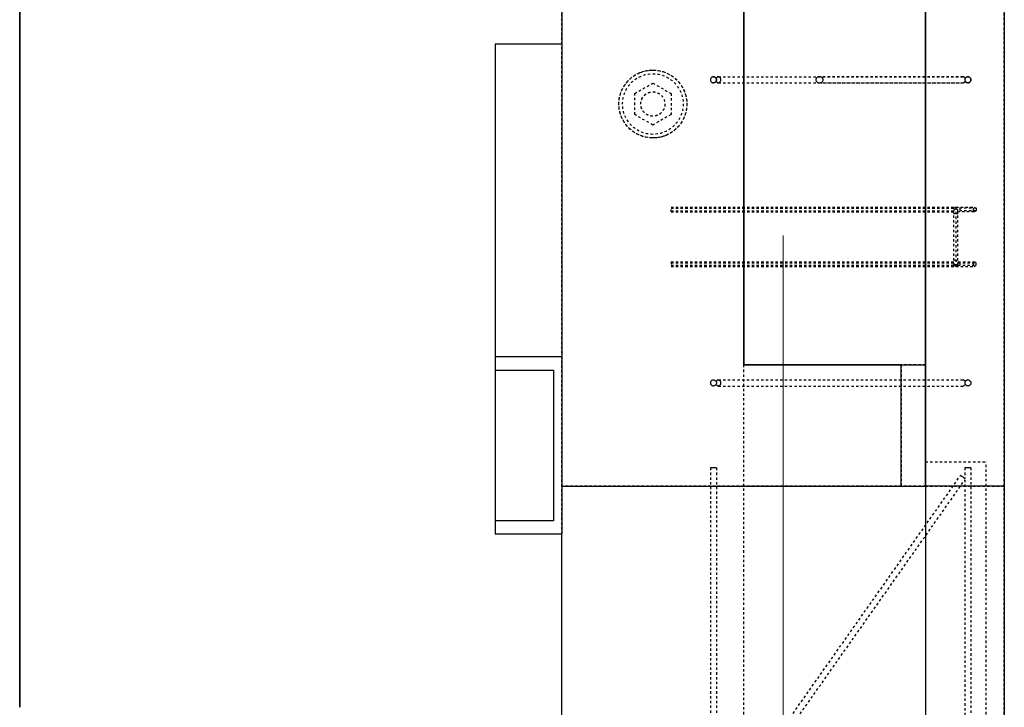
# Model space of a CAD drawing. Header units: millimetres. Extents: x 6071355 to 6728188, y -31956 to 56387.
# Tile 42 of 59: x 6095146 to 6095959, y 45835 to 46402. Entities that reach past the tile are written whole.
import ezdxf

# ---------------------------------------------------------------- set-up
doc = ezdxf.new("R2010")
doc.units = ezdxf.units.MM
doc.header["$MEASUREMENT"] = 0
doc.linetypes.add('DXK_LINE_DOT2', pattern=[3.9198, 1.9599, -1.9599])
doc.linetypes.add('Grid Line', pattern=[2222.5, 1270, -317.5, 317.5, -317.5])
doc.layers.add('ELEMENTY', color=7, linetype='Continuous')
doc.layers.add('M_ŁAWY', color=3, linetype='Continuous', lineweight=35)
doc.layers.add('Standard 1350-A_01-RZUT PARTERU LUSTRO2_28_Nowe_MODO_A1_osie-1_Nr_pióra__7_Nr_pióra__7_Nr_pióra__7', color=7, linetype='Continuous', lineweight=18)

# ---------------------------------------------------------------- blocks, each defined once
blk = doc.blocks.new('Part-86624973-72592 - 1482')
at = {"layer": 'ELEMENTY', "color": 1, "linetype": 'DXK_LINE_DOT2'}
for p, q in [((10474.87, 27027.52), (9345.15, 27027.52)), ((10435.15, 26877.52), (10435.15, 27027.52)), ((9445.15, 26877.52), (10335.15, 26877.52))]:
    blk.add_line(p, q, dxfattribs=at)
at = {"layer": 'ELEMENTY', "color": 2, "linetype": 'Continuous'}
blk.add_line((11415.15, 27027.52), (10474.87, 27027.52), dxfattribs=at)
at = {"layer": 'ELEMENTY', "color": 1, "linetype": 'DXK_LINE_DOT2'}
for start, end in [(337.5, 157.5), (157.5, 337.5)]:
    blk.add_arc((10120.15, 26952.52), 28, start, end, dxfattribs=at)
blk = doc.blocks.new('Part-86624973-72593 - 1482')
at = {"layer": 'ELEMENTY', "color": 1, "linetype": 'DXK_LINE_DOT2'}
for p, q in [((9345.15, 26727.52), (11415.15, 26727.52)), ((11415.15, 26662.52), (9345.15, 26662.52))]:
    blk.add_line(p, q, dxfattribs=at)
blk = doc.blocks.new('Part-86624973-72596 - 1482')
at = {"layer": 'ELEMENTY', "color": 1, "linetype": 'DXK_LINE_DOT2'}
blk.add_line((10435.15, 26727.52), (10435.15, 26877.52), dxfattribs=at)
at = {"layer": 'ELEMENTY', "color": 2, "linetype": 'Continuous'}
for p, q in [((11415.15, 26662.52), (11415.15, 26877.52)), ((10435.15, 26662.52), (11415.15, 26662.52))]:
    blk.add_line(p, q, dxfattribs=at)
blk = doc.blocks.new('Part-86624973-72597 - 1482')
at = {"layer": 'ELEMENTY', "color": 2, "linetype": 'Continuous'}
for p, q in [((9345.15, 27027.52), (10435.15, 27027.52)), ((10435.15, 27027.52), (10435.15, 26877.52)), ((9445.15, 26877.52), (10335.15, 26877.52))]:
    blk.add_line(p, q, dxfattribs=at)
blk = doc.blocks.new('Part-86624973-72599 - 1482')
at = {"layer": 'ELEMENTY', "color": 2, "linetype": 'Continuous'}
for p, q in [((10335.15, 26747.52), (10335.15, 26877.52)), ((10435.15, 26877.52), (10435.15, 26747.52)), ((10435.15, 26747.52), (10335.15, 26747.52))]:
    blk.add_line(p, q, dxfattribs=at)
blk = doc.blocks.new('Part-86624973-72601 - 1482')
at = {"layer": 'ELEMENTY', "color": 2, "linetype": 'Continuous'}
for p, q in [((9345.15, 26727.51), (10435.15, 26727.51)), ((10435.15, 26662.52), (10435.15, 26727.51)), ((9345.15, 26662.52), (10435.15, 26662.52))]:
    blk.add_line(p, q, dxfattribs=at)
blk = doc.blocks.new('Part-86624973-72628 - 1482')
at = {"layer": 'ELEMENTY', "color": 1, "linetype": 'DXK_LINE_DOT2'}
for p, q in [((10335.15, 26877.52), (9445.15, 26877.52)), ((10335.15, 26727.52), (10335.15, 26877.52)), ((11415.15, 26877.52), (10335.15, 26877.52)), ((9445.15, 26727.52), (10335.15, 26727.52)), ((10335.15, 26727.52), (11415.15, 26727.52))]:
    blk.add_line(p, q, dxfattribs=at)
blk = doc.blocks.new('Part-86624973-72630 - 1482')
at = {"layer": 'ELEMENTY', "color": 2, "linetype": 'Continuous'}
for p, q in [((10335.15, 26877.52), (9445.15, 26877.52)), ((10335.15, 26877.52), (10335.15, 26727.52)), ((10335.15, 26727.52), (9445.15, 26727.52))]:
    blk.add_line(p, q, dxfattribs=at)
blk = doc.blocks.new('Part-86624973-72635 - 1482')
at = {"layer": 'ELEMENTY', "color": 2, "linetype": 'Continuous'}
for p, q in [((10435.15, 26747.51), (10335.15, 26747.51)), ((10335.15, 26747.51), (10335.15, 26727.51)), ((10435.15, 26747.51), (10435.15, 26727.51)), ((10435.15, 26727.51), (10335.15, 26727.51))]:
    blk.add_line(p, q, dxfattribs=at)
blk = doc.blocks.new('Part-86624973-72690 - 1482')
at = {"layer": 'ELEMENTY', "color": 1, "linetype": 'DXK_LINE_DOT2'}
for p, q in [((10435.15, 26677.52), (10435.15, 26727.52)), ((10435.15, 26727.52), (11415.15, 26727.52)), ((11415.15, 26727.52), (11415.15, 26677.52)), ((11415.15, 26677.52), (10435.15, 26677.52))]:
    blk.add_line(p, q, dxfattribs=at)
blk = doc.blocks.new('Part-86624973-72747 - 1482')
at = {"layer": 'ELEMENTY', "color": 1, "linetype": 'DXK_LINE_DOT2'}
for p, q in [((10435.15, 26727.52), (10415.15, 26727.52)), ((10415.15, 26727.52), (10415.15, 26677.52)), ((10435.15, 26727.52), (10435.15, 26677.52)), ((10435.15, 26677.52), (10415.15, 26677.52))]:
    blk.add_line(p, q, dxfattribs=at)
blk = doc.blocks.new('Part-86624973-72748 - 1482')
at = {"layer": 'ELEMENTY', "color": 1, "linetype": 'DXK_LINE_DOT2'}
for p, q in [((10415.15, 26727.51), (10435.15, 26727.51)), ((10435.15, 26727.51), (10435.15, 26662.51)), ((10415.15, 26662.51), (10435.15, 26662.51))]:
    blk.add_line(p, q, dxfattribs=at)
blk = doc.blocks.new('Part-86624973-72749 - 1482')
at = {"layer": 'ELEMENTY', "color": 1, "linetype": 'DXK_LINE_DOT2'}
for p, q in [((10335.15, 26877.52), (10335.15, 26747.52)), ((10435.15, 26747.52), (10435.15, 26877.52)), ((10335.15, 26747.52), (10435.15, 26747.52))]:
    blk.add_line(p, q, dxfattribs=at)
blk = doc.blocks.new('Part-86624973-72750 - 1482')
at = {"layer": 'ELEMENTY', "color": 1, "linetype": 'DXK_LINE_DOT2'}
for p, q in [((10435.15, 26747.52), (10335.15, 26747.52)), ((10335.15, 26747.52), (10335.15, 26727.52)), ((10435.15, 26747.52), (10435.15, 26727.52)), ((10435.15, 26727.52), (10335.15, 26727.52))]:
    blk.add_line(p, q, dxfattribs=at)
blk = doc.blocks.new('Part-86624973-72674 - 1482')
at = {"layer": 'ELEMENTY', "color": 1, "linetype": 'DXK_LINE_DOT2'}
for radius, start, end in [(28, 0, 180), (25, 0, 180), (28, 180, 0), (25, 180, 0)]:
    blk.add_arc((10120.15, 26952.52), radius, start, end, dxfattribs=at)
blk = doc.blocks.new('Part-86624973-72689 - 1482')
at = {"layer": 'ELEMENTY', "color": 2, "linetype": 'Continuous'}
for p, q in [((10070.89, 27082.52), (10328.71, 27082.52)), ((10070.89, 27027.52), (10070.89, 27082.52)), ((10328.71, 27027.52), (10328.71, 27082.52)), ((10328.71, 27082.52), (10339.67, 27082.52)), ((10339.67, 27082.52), (10463.91, 27082.52)), ((10339.67, 27082.52), (10339.67, 27034.52)), ((10463.91, 27034.52), (10463.91, 27082.52)), ((10463.91, 27082.52), (10474.87, 27082.52)), ((10474.87, 27027.52), (10474.87, 27082.52)), ((10339.67, 27034.52), (10463.91, 27034.52)), ((10328.71, 27027.52), (10474.87, 27027.52))]:
    blk.add_line(p, q, dxfattribs=at)
at = {"layer": 'ELEMENTY', "color": 1, "linetype": 'DXK_LINE_DOT2'}
blk.add_line((10070.89, 27027.52), (10328.71, 27027.52), dxfattribs=at)
blk = doc.blocks.new('Part-86624973-72640 - 1482')
at = {"layer": 'ELEMENTY', "color": 2, "linetype": 'Continuous'}
for p, q in [((10097.65, 26902.52), (10097.68, 26902.95)), ((10097.68, 26902.08), (10097.65, 26902.52)), ((10097.68, 26902.95), (10097.8, 26903.37)), ((10097.8, 26901.66), (10097.68, 26902.08)), ((10097.8, 26903.37), (10097.98, 26903.77)), ((10097.98, 26903.77), (10098.23, 26904.12)), ((10098.23, 26904.12), (10098.54, 26904.43)), ((10098.54, 26904.43), (10098.9, 26904.68)), ((10098.9, 26904.68), (10099.29, 26904.87)), ((10099.29, 26904.87), (10099.71, 26904.98)), ((10099.71, 26904.98), (10100.15, 26905.02)), ((10100.15, 26905.02), (10100.58, 26904.98)), ((10100.58, 26904.98), (10101, 26904.87)), ((10101, 26904.87), (10101.4, 26904.68)), ((10101.4, 26904.68), (10101.75, 26904.43)), ((10101.75, 26904.43), (10102.06, 26904.12)), ((10102.06, 26904.12), (10102.31, 26903.77)), ((10102.31, 26903.77), (10102.49, 26903.37)), ((10102.49, 26903.37), (10102.61, 26902.95)), ((10102.61, 26902.08), (10102.49, 26901.66)), ((10102.61, 26902.95), (10102.65, 26902.52)), ((10102.65, 26902.52), (10102.61, 26902.08)), ((10097.98, 26901.27), (10097.8, 26901.66)), ((10098.23, 26900.91), (10097.98, 26901.27)), ((10098.54, 26900.6), (10098.23, 26900.91)), ((10098.9, 26900.35), (10098.54, 26900.6)), ((10099.29, 26900.17), (10098.9, 26900.35)), ((10099.71, 26900.05), (10099.29, 26900.17)), ((10100.15, 26900.02), (10099.71, 26900.05)), ((10100.58, 26900.05), (10100.15, 26900.02)), ((10101, 26900.17), (10100.58, 26900.05)), ((10101.4, 26900.35), (10101, 26900.17)), ((10101.75, 26900.6), (10101.4, 26900.35)), ((10102.06, 26900.91), (10101.75, 26900.6)), ((10102.31, 26901.27), (10102.06, 26900.91)), ((10102.49, 26901.66), (10102.31, 26901.27)), ((10097.65, 26815.02), (10097.68, 26815.55)), ((10097.68, 26814.49), (10097.65, 26815.02)), ((10097.68, 26815.55), (10097.8, 26816.06)), ((10097.8, 26813.97), (10097.68, 26814.49)), ((10097.8, 26816.06), (10097.98, 26816.54)), ((10097.98, 26813.49), (10097.8, 26813.97)), ((10097.98, 26816.54), (10098.23, 26816.98)), ((10098.23, 26813.06), (10097.98, 26813.49)), ((10098.23, 26816.98), (10098.54, 26817.35)), ((10098.54, 26812.68), (10098.23, 26813.06)), ((10098.54, 26817.35), (10098.9, 26817.66)), ((10098.9, 26812.37), (10098.54, 26812.68)), ((10098.9, 26817.66), (10099.29, 26817.88)), ((10099.29, 26817.88), (10099.71, 26818.02)), ((10099.71, 26818.02), (10100.15, 26818.07)), ((10100.15, 26818.07), (10100.58, 26818.02)), ((10100.58, 26818.02), (10101, 26817.88)), ((10101, 26817.88), (10101.4, 26817.66)), ((10101.4, 26817.66), (10101.75, 26817.35)), ((10101.75, 26812.68), (10101.4, 26812.37)), ((10101.75, 26817.35), (10102.06, 26816.98)), ((10102.06, 26813.06), (10101.75, 26812.68)), ((10102.06, 26816.98), (10102.31, 26816.54)), ((10102.06, 26813.06), (10102.31, 26813.49)), ((10102.31, 26816.54), (10102.49, 26816.06)), ((10102.49, 26813.97), (10102.31, 26813.49)), ((10102.49, 26816.06), (10102.61, 26815.55)), ((10102.61, 26814.49), (10102.49, 26813.97)), ((10102.61, 26815.55), (10102.65, 26815.02)), ((10102.65, 26815.02), (10102.61, 26814.49)), ((10099.29, 26812.15), (10098.9, 26812.37)), ((10099.71, 26812.01), (10099.29, 26812.15)), ((10100.15, 26811.97), (10099.71, 26812.01)), ((10100.58, 26812.01), (10100.15, 26811.97)), ((10101, 26812.15), (10100.58, 26812.01)), ((10101.4, 26812.37), (10101, 26812.15)), ((10097.65, 26692.52), (10097.68, 26692.95)), ((10097.68, 26692.08), (10097.65, 26692.52)), ((10097.68, 26692.95), (10097.8, 26693.37)), ((10097.8, 26691.66), (10097.68, 26692.08)), ((10097.8, 26693.37), (10097.98, 26693.77)), ((10097.98, 26691.27), (10097.8, 26691.66)), ((10097.98, 26693.77), (10098.23, 26694.12)), ((10098.23, 26690.91), (10097.98, 26691.27)), ((10098.23, 26694.12), (10098.54, 26694.43)), ((10098.54, 26690.6), (10098.23, 26690.91)), ((10098.54, 26694.43), (10098.9, 26694.68)), ((10098.9, 26694.68), (10099.29, 26694.87)), ((10099.29, 26694.87), (10099.71, 26694.98)), ((10099.71, 26694.98), (10100.15, 26695.02)), ((10100.15, 26695.02), (10100.58, 26694.98)), ((10100.58, 26694.98), (10101, 26694.87)), ((10101, 26694.87), (10101.4, 26694.68)), ((10101.4, 26694.68), (10101.75, 26694.43)), ((10101.75, 26694.43), (10102.06, 26694.12)), ((10102.06, 26690.91), (10101.75, 26690.6)), ((10102.06, 26694.12), (10102.31, 26693.77)), ((10102.31, 26691.27), (10102.06, 26690.91)), ((10102.31, 26693.77), (10102.49, 26693.37)), ((10102.49, 26691.66), (10102.31, 26691.27)), ((10102.49, 26693.37), (10102.61, 26692.95)), ((10102.61, 26692.08), (10102.49, 26691.66)), ((10102.61, 26692.95), (10102.65, 26692.52)), ((10102.65, 26692.52), (10102.61, 26692.08)), ((10098.9, 26690.35), (10098.54, 26690.6)), ((10099.29, 26690.17), (10098.9, 26690.35)), ((10099.71, 26690.05), (10099.29, 26690.17)), ((10100.15, 26690.02), (10099.71, 26690.05)), ((10100.58, 26690.05), (10100.15, 26690.02)), ((10101, 26690.17), (10100.58, 26690.05)), ((10101.4, 26690.35), (10101, 26690.17)), ((10101.75, 26690.6), (10101.4, 26690.35))]:
    blk.add_line(p, q, dxfattribs=at)
at = {"layer": 'ELEMENTY', "color": 1, "linetype": 'DXK_LINE_DOT2'}
for p, q in [((10097.65, 26898.48), (10097.68, 26898.84)), ((10097.68, 26898.84), (10097.8, 26899.18)), ((10097.8, 26899.18), (10097.98, 26899.51)), ((10097.98, 26899.51), (10098.23, 26899.8)), ((10098.23, 26899.8), (10098.54, 26900.05)), ((10098.54, 26900.05), (10098.9, 26900.25)), ((10098.9, 26900.25), (10099.01, 26900.3)), ((10101.28, 26900.3), (10101.4, 26900.25)), ((10101.4, 26900.25), (10101.75, 26900.05)), ((10101.75, 26900.05), (10102.06, 26899.8)), ((10102.06, 26899.8), (10102.31, 26899.51)), ((10102.31, 26899.51), (10102.49, 26899.18)), ((10102.49, 26899.18), (10102.61, 26898.84)), ((10102.61, 26898.84), (10102.65, 26898.48)), ((10097.65, 26696.53), (10097.65, 26815.02)), ((10102.65, 26815.02), (10102.65, 26696.53)), ((10097.68, 26696.18), (10097.65, 26696.53)), ((10097.8, 26695.83), (10097.68, 26696.18)), ((10097.98, 26695.51), (10097.8, 26695.83)), ((10098.23, 26695.21), (10097.98, 26695.51)), ((10098.54, 26694.96), (10098.23, 26695.21)), ((10098.9, 26694.76), (10098.54, 26694.96)), ((10098.98, 26694.72), (10098.9, 26694.76)), ((10101.4, 26694.76), (10101.31, 26694.72)), ((10101.75, 26694.96), (10101.4, 26694.76)), ((10102.06, 26695.21), (10101.75, 26694.96)), ((10102.06, 26695.21), (10102.31, 26695.51)), ((10102.49, 26695.83), (10102.31, 26695.51)), ((10102.61, 26696.18), (10102.49, 26695.83)), ((10102.65, 26696.53), (10102.61, 26696.18))]:
    blk.add_line(p, q, dxfattribs=at)
blk = doc.blocks.new('Part-86624973-72641 - 1482')
at = {"layer": 'ELEMENTY', "color": 1, "linetype": 'DXK_LINE_DOT2'}
for p, q in [((10111.49, 26967.52), (10102.83, 26952.52)), ((10128.81, 26967.52), (10111.49, 26967.52)), ((10137.47, 26952.52), (10128.81, 26967.52)), ((10102.83, 26952.52), (10111.49, 26937.52)), ((10128.81, 26937.52), (10137.47, 26952.52)), ((10111.49, 26937.52), (10128.81, 26937.52))]:
    blk.add_line(p, q, dxfattribs=at)
for start, end in [(337.5, 157.5), (157.5, 337.5)]:
    blk.add_arc((10120.15, 26952.52), 10, start, end, dxfattribs=at)
blk = doc.blocks.new('Part-86624973-72642 - 1482')
at = {"layer": 'ELEMENTY', "color": 1, "linetype": 'DXK_LINE_DOT2'}
for start, end in [(135, 315), (315, 135)]:
    blk.add_arc((10120.15, 26952.52), 10, start, end, dxfattribs=at)
blk = doc.blocks.new('Part-86624973-72643 - 1482')
at = {"layer": 'ELEMENTY', "color": 1, "linetype": 'DXK_LINE_DOT2'}
for p, q in [((10111.49, 26967.52), (10102.83, 26952.52)), ((10128.81, 26967.52), (10111.49, 26967.52)), ((10137.47, 26952.52), (10128.81, 26967.52)), ((10102.83, 26952.52), (10111.49, 26937.52)), ((10128.81, 26937.52), (10137.47, 26952.52)), ((10111.49, 26937.52), (10128.81, 26937.52))]:
    blk.add_line(p, q, dxfattribs=at)
for start, end in [(337.5, 157.5), (157.5, 337.5)]:
    blk.add_arc((10120.15, 26952.52), 10, start, end, dxfattribs=at)
blk = doc.blocks.new('Part-86624973-72653 - 1482')
at = {"layer": 'ELEMENTY', "color": 1, "linetype": 'DXK_LINE_DOT2'}
for start, end in [(45, 225), (225, 45)]:
    blk.add_arc((10120.15, 26952.52), 10, start, end, dxfattribs=at)
blk = doc.blocks.new('Part-86624973-72664 - 1482')
at = {"layer": 'ELEMENTY', "color": 1, "linetype": 'DXK_LINE_DOT2'}
for p, q in [((10097.68, 26902.95), (10097.65, 26902.52)), ((10097.65, 26902.52), (10097.68, 26902.08)), ((10097.68, 26902.95), (10097.8, 26903.37)), ((10097.68, 26902.08), (10097.8, 26901.66)), ((10097.8, 26903.37), (10097.98, 26903.77)), ((10097.98, 26903.77), (10098.23, 26904.12)), ((10098.23, 26904.12), (10098.54, 26904.43)), ((10098.54, 26904.43), (10098.9, 26904.68)), ((10098.9, 26904.68), (10099.29, 26904.87)), ((10099.29, 26904.87), (10099.71, 26904.98)), ((10099.71, 26904.98), (10100.15, 26905.02)), ((10100.15, 26905.02), (10100.58, 26904.98)), ((10100.58, 26904.98), (10101, 26904.87)), ((10101, 26904.87), (10101.4, 26904.68)), ((10101.4, 26904.68), (10101.75, 26904.43)), ((10102.06, 26904.12), (10101.75, 26904.43)), ((10102.06, 26904.12), (10102.31, 26903.77)), ((10102.31, 26903.77), (10102.49, 26903.37)), ((10102.61, 26902.95), (10102.49, 26903.37)), ((10102.49, 26901.66), (10102.61, 26902.08)), ((10102.65, 26902.52), (10102.61, 26902.95)), ((10102.61, 26902.08), (10102.65, 26902.52)), ((10097.68, 26898.84), (10097.65, 26898.48)), ((10097.68, 26898.13), (10097.65, 26898.48)), ((10097.65, 26898.48), (10097.65, 26696.55)), ((10097.68, 26898.84), (10097.8, 26899.18)), ((10097.8, 26897.79), (10097.68, 26898.13)), ((10097.98, 26901.27), (10097.8, 26901.66)), ((10097.8, 26899.18), (10097.98, 26899.51)), ((10097.98, 26897.46), (10097.8, 26897.79)), ((10097.98, 26901.27), (10098.23, 26900.91)), ((10097.98, 26899.53), (10098.23, 26899.82)), ((10097.98, 26899.51), (10098.23, 26899.8)), ((10098.23, 26897.17), (10097.98, 26897.46)), ((10098.23, 26900.91), (10098.54, 26900.6)), ((10098.23, 26899.82), (10098.54, 26900.07)), ((10098.23, 26899.8), (10098.54, 26900.05)), ((10098.23, 26897.17), (10098.54, 26896.92)), ((10098.54, 26900.6), (10098.9, 26900.35)), ((10098.54, 26900.07), (10098.9, 26900.28)), ((10098.54, 26900.05), (10098.9, 26900.25)), ((10098.54, 26896.92), (10098.9, 26896.71)), ((10098.9, 26900.35), (10099.29, 26900.17)), ((10098.9, 26900.28), (10098.98, 26900.31)), ((10098.9, 26900.25), (10099.01, 26900.3)), ((10099.29, 26896.56), (10098.9, 26896.71)), ((10099.29, 26900.17), (10099.71, 26900.05)), ((10099.71, 26896.47), (10099.29, 26896.56)), ((10099.71, 26900.05), (10100.15, 26900.02)), ((10100.15, 26896.44), (10099.71, 26896.47)), ((10100.15, 26900.02), (10100.58, 26900.05)), ((10100.58, 26896.47), (10100.15, 26896.44)), ((10100.58, 26900.05), (10101, 26900.17)), ((10101, 26896.56), (10100.58, 26896.47)), ((10101, 26900.17), (10101.4, 26900.35)), ((10101, 26896.56), (10101.4, 26896.71)), ((10101.28, 26900.3), (10101.4, 26900.25)), ((10101.31, 26900.31), (10101.4, 26900.28)), ((10101.4, 26900.35), (10101.75, 26900.6)), ((10101.4, 26900.28), (10101.75, 26900.07)), ((10101.4, 26900.25), (10101.75, 26900.05)), ((10101.75, 26896.92), (10101.4, 26896.71)), ((10101.75, 26900.6), (10102.06, 26900.91)), ((10101.75, 26900.07), (10102.06, 26899.82)), ((10101.75, 26900.05), (10102.06, 26899.8)), ((10102.06, 26897.17), (10101.75, 26896.92)), ((10102.06, 26900.91), (10102.31, 26901.27)), ((10102.06, 26899.82), (10102.31, 26899.53)), ((10102.06, 26899.8), (10102.31, 26899.51)), ((10102.06, 26897.17), (10102.31, 26897.46)), ((10102.31, 26901.27), (10102.49, 26901.66)), ((10102.49, 26899.18), (10102.31, 26899.51)), ((10102.31, 26897.46), (10102.49, 26897.79)), ((10102.49, 26899.18), (10102.61, 26898.84)), ((10102.49, 26897.79), (10102.61, 26898.13)), ((10102.61, 26898.84), (10102.65, 26898.48)), ((10102.61, 26898.13), (10102.65, 26898.48)), ((10102.65, 26898.48), (10102.65, 26696.55)), ((10097.68, 26696.19), (10097.65, 26696.55)), ((10097.68, 26692.95), (10097.65, 26692.52)), ((10097.65, 26692.52), (10097.68, 26692.08)), ((10097.8, 26695.85), (10097.68, 26696.19)), ((10097.68, 26692.95), (10097.8, 26693.37)), ((10097.68, 26692.08), (10097.8, 26691.66)), ((10097.98, 26695.53), (10097.8, 26695.85)), ((10097.98, 26695.5), (10097.8, 26695.83)), ((10097.8, 26693.37), (10097.98, 26693.77)), ((10097.98, 26691.27), (10097.8, 26691.66)), ((10098.23, 26695.24), (10097.98, 26695.53)), ((10098.23, 26695.21), (10097.98, 26695.5)), ((10097.98, 26693.77), (10098.23, 26694.12)), ((10097.98, 26691.27), (10098.23, 26690.91)), ((10098.54, 26694.98), (10098.23, 26695.24)), ((10098.54, 26694.96), (10098.23, 26695.21)), ((10098.23, 26694.12), (10098.54, 26694.43)), ((10098.23, 26690.91), (10098.54, 26690.6)), ((10098.9, 26694.78), (10098.54, 26694.98)), ((10098.9, 26694.76), (10098.54, 26694.96)), ((10098.54, 26694.43), (10098.9, 26694.68)), ((10098.9, 26694.68), (10099.29, 26694.87)), ((10098.9, 26694.78), (10099.01, 26694.74)), ((10098.98, 26694.72), (10098.9, 26694.76)), ((10099.29, 26694.87), (10099.71, 26694.98)), ((10099.71, 26694.98), (10100.15, 26695.02)), ((10100.15, 26695.02), (10100.58, 26694.98)), ((10100.58, 26694.98), (10101, 26694.87)), ((10101, 26694.87), (10101.4, 26694.68)), ((10101.28, 26694.74), (10101.4, 26694.78)), ((10101.4, 26694.76), (10101.31, 26694.72)), ((10101.4, 26694.78), (10101.75, 26694.98)), ((10101.75, 26694.96), (10101.4, 26694.76)), ((10101.4, 26694.68), (10101.75, 26694.43)), ((10102.06, 26695.24), (10101.75, 26694.98)), ((10102.06, 26695.21), (10101.75, 26694.96)), ((10102.06, 26694.12), (10101.75, 26694.43)), ((10101.75, 26690.6), (10102.06, 26690.91)), ((10102.31, 26695.53), (10102.06, 26695.24)), ((10102.31, 26695.5), (10102.06, 26695.21)), ((10102.06, 26694.12), (10102.31, 26693.77)), ((10102.06, 26690.91), (10102.31, 26691.27)), ((10102.49, 26695.85), (10102.31, 26695.53)), ((10102.49, 26695.83), (10102.31, 26695.5)), ((10102.31, 26693.77), (10102.49, 26693.37)), ((10102.31, 26691.27), (10102.49, 26691.66)), ((10102.61, 26696.19), (10102.49, 26695.85)), ((10102.61, 26692.95), (10102.49, 26693.37)), ((10102.49, 26691.66), (10102.61, 26692.08)), ((10102.65, 26696.55), (10102.61, 26696.19)), ((10102.65, 26692.52), (10102.61, 26692.95)), ((10102.61, 26692.08), (10102.65, 26692.52)), ((10098.54, 26690.6), (10098.9, 26690.35)), ((10098.9, 26690.35), (10099.29, 26690.17)), ((10099.29, 26690.17), (10099.71, 26690.05)), ((10099.71, 26690.05), (10100.15, 26690.02)), ((10100.15, 26690.02), (10100.58, 26690.05)), ((10100.58, 26690.05), (10101, 26690.17)), ((10101, 26690.17), (10101.4, 26690.35)), ((10101.4, 26690.35), (10101.75, 26690.6))]:
    blk.add_line(p, q, dxfattribs=at)
blk = doc.blocks.new('Part-86624973-72665 - 1482')
at = {"layer": 'ELEMENTY', "color": 1, "linetype": 'DXK_LINE_DOT2'}
for p, q in [((10420.15, 26905.02), (11320.15, 26905.02)), ((10420.15, 26904.86), (10420.15, 26904.98)), ((10420.15, 26904.68), (10420.15, 26904.86)), ((10420.15, 26904.43), (10420.15, 26904.68)), ((10420.15, 26904.12), (10420.15, 26904.43)), ((10420.15, 26903.77), (10420.15, 26904.12)), ((10420.15, 26903.37), (10420.15, 26903.77)), ((10420.15, 26902.95), (10420.15, 26903.37)), ((10420.15, 26902.52), (10420.15, 26902.95)), ((10420.15, 26902.08), (10420.15, 26902.52)), ((10420.15, 26901.66), (10420.15, 26902.08)), ((11320.15, 26904.86), (11320.15, 26904.98)), ((11320.15, 26904.68), (11320.15, 26904.86)), ((11320.15, 26904.43), (11320.15, 26904.68)), ((11320.15, 26904.43), (11320.15, 26904.12)), ((11320.15, 26904.12), (11320.15, 26903.77)), ((11320.15, 26903.37), (11320.15, 26903.77)), ((11320.15, 26902.95), (11320.15, 26903.37)), ((11320.15, 26902.52), (11320.15, 26902.95)), ((11320.15, 26902.08), (11320.15, 26902.52)), ((11320.15, 26901.66), (11320.15, 26902.08)), ((10420.15, 26901.27), (10420.15, 26901.66)), ((10420.15, 26900.91), (10420.15, 26901.27)), ((10420.15, 26900.6), (10420.15, 26900.91)), ((10420.15, 26900.35), (10420.15, 26900.6)), ((10420.15, 26900.17), (10420.15, 26900.35)), ((10420.15, 26900.05), (10420.15, 26900.17)), ((10420.15, 26900.02), (10712.26, 26900.02)), ((10712.26, 26900.02), (10426.43, 26698.59)), ((10715.86, 26896.44), (10430.03, 26695.02)), ((10713.18, 26900.25), (10713.15, 26900.3)), ((10713.32, 26900.05), (10713.18, 26900.25)), ((10713.5, 26899.8), (10713.32, 26900.05)), ((10713.34, 26900.02), (10726.94, 26900.02)), ((10713.7, 26899.51), (10713.5, 26899.8)), ((10713.93, 26899.18), (10713.7, 26899.51)), ((10714.17, 26898.84), (10713.93, 26899.18)), ((10714.42, 26898.48), (10714.17, 26898.84)), ((10714.67, 26898.13), (10714.42, 26898.48)), ((10714.92, 26897.78), (10714.67, 26898.13)), ((10715.14, 26897.46), (10714.92, 26897.78)), ((10715.35, 26897.17), (10715.14, 26897.46)), ((10715.35, 26897.17), (10715.53, 26896.92)), ((10715.53, 26896.92), (10715.67, 26896.71)), ((10715.78, 26896.56), (10715.67, 26896.71)), ((10715.84, 26896.47), (10715.78, 26896.56)), ((10724.45, 26896.45), (11012.22, 26695.02)), ((10724.47, 26896.48), (10724.53, 26896.58)), ((10724.53, 26896.58), (10724.64, 26896.73)), ((10724.64, 26896.73), (10724.78, 26896.93)), ((10724.78, 26896.93), (10724.96, 26897.19)), ((10724.96, 26897.19), (10725.16, 26897.48)), ((10725.16, 26897.48), (10725.39, 26897.8)), ((10725.39, 26897.8), (10725.63, 26898.15)), ((10725.63, 26898.15), (10725.88, 26898.5)), ((10725.88, 26898.5), (10726.13, 26898.86)), ((10726.13, 26898.86), (10726.37, 26899.2)), ((10726.37, 26899.2), (10726.6, 26899.53)), ((10726.6, 26899.53), (10726.8, 26899.82)), ((10726.8, 26899.82), (10726.98, 26900.07)), ((10726.98, 26900.07), (10727.12, 26900.28)), ((10728.08, 26900.02), (11310.26, 26900.02)), ((10728.08, 26900.02), (11015.85, 26698.58)), ((11024.43, 26698.59), (11310.26, 26900.02)), ((11028.03, 26695.02), (11313.86, 26896.44)), ((11311.18, 26900.25), (11311.15, 26900.3)), ((11311.32, 26900.05), (11311.18, 26900.25)), ((11311.5, 26899.8), (11311.32, 26900.05)), ((11311.34, 26900.02), (11320.15, 26900.02)), ((11311.7, 26899.51), (11311.5, 26899.8)), ((11311.93, 26899.18), (11311.7, 26899.51)), ((11312.17, 26898.84), (11311.93, 26899.18)), ((11312.42, 26898.48), (11312.17, 26898.84)), ((11312.67, 26898.13), (11312.42, 26898.48)), ((11312.92, 26897.78), (11312.67, 26898.13)), ((11313.14, 26897.46), (11312.92, 26897.78)), ((11313.35, 26897.17), (11313.14, 26897.46)), ((11313.35, 26897.17), (11313.53, 26896.92)), ((11313.53, 26896.92), (11313.67, 26896.71)), ((11313.78, 26896.56), (11313.67, 26896.71)), ((11313.84, 26896.47), (11313.78, 26896.56)), ((11320.15, 26901.27), (11320.15, 26901.66)), ((11320.15, 26900.91), (11320.15, 26901.27)), ((11320.15, 26900.6), (11320.15, 26900.91)), ((11320.15, 26900.35), (11320.15, 26900.6)), ((11320.15, 26900.17), (11320.15, 26900.35)), ((11320.15, 26900.05), (11320.15, 26900.17)), ((10420.15, 26695.02), (10428.95, 26695.02)), ((10420.15, 26694.86), (10420.15, 26694.98)), ((10420.15, 26694.68), (10420.15, 26694.86)), ((10420.15, 26694.43), (10420.15, 26694.68)), ((10420.15, 26694.12), (10420.15, 26694.43)), ((10420.15, 26693.77), (10420.15, 26694.12)), ((10420.15, 26693.37), (10420.15, 26693.77)), ((10420.15, 26692.95), (10420.15, 26693.37)), ((10420.15, 26692.52), (10420.15, 26692.95)), ((10420.15, 26692.08), (10420.15, 26692.52)), ((10420.15, 26691.66), (10420.15, 26692.08)), ((10420.15, 26691.27), (10420.15, 26691.66)), ((10420.15, 26690.91), (10420.15, 26691.27)), ((10420.15, 26690.6), (10420.15, 26690.91)), ((10426.51, 26698.47), (10426.45, 26698.56)), ((10426.62, 26698.32), (10426.51, 26698.47)), ((10426.76, 26698.11), (10426.62, 26698.32)), ((10426.94, 26697.86), (10426.76, 26698.11)), ((10427.15, 26697.57), (10426.94, 26697.86)), ((10427.38, 26697.25), (10427.15, 26697.57)), ((10427.62, 26696.9), (10427.38, 26697.25)), ((10427.87, 26696.55), (10427.62, 26696.9)), ((10428.12, 26696.19), (10427.87, 26696.55)), ((10428.36, 26695.85), (10428.12, 26696.19)), ((10428.59, 26695.53), (10428.36, 26695.85)), ((10428.79, 26695.23), (10428.59, 26695.53)), ((10428.97, 26694.98), (10428.79, 26695.23)), ((10429.12, 26694.78), (10428.97, 26694.98)), ((10429.15, 26694.73), (10429.12, 26694.78)), ((10430.03, 26695.02), (11012.22, 26695.02)), ((11013.17, 26694.75), (11013.32, 26694.96)), ((11013.32, 26694.96), (11013.49, 26695.21)), ((11013.36, 26695.02), (11026.95, 26695.02)), ((11013.49, 26695.21), (11013.7, 26695.5)), ((11013.7, 26695.5), (11013.92, 26695.83)), ((11013.92, 26695.83), (11014.17, 26696.17)), ((11014.17, 26696.17), (11014.41, 26696.53)), ((11014.41, 26696.53), (11014.66, 26696.88)), ((11014.66, 26696.88), (11014.9, 26697.23)), ((11014.9, 26697.23), (11015.13, 26697.55)), ((11015.34, 26697.84), (11015.13, 26697.55)), ((11015.51, 26698.1), (11015.34, 26697.84)), ((11015.51, 26698.1), (11015.66, 26698.3)), ((11015.76, 26698.45), (11015.66, 26698.3)), ((11015.83, 26698.55), (11015.76, 26698.45)), ((11024.51, 26698.47), (11024.45, 26698.56)), ((11024.62, 26698.32), (11024.51, 26698.47)), ((11024.76, 26698.11), (11024.62, 26698.32)), ((11024.94, 26697.86), (11024.76, 26698.11)), ((11025.15, 26697.57), (11024.94, 26697.86)), ((11025.38, 26697.25), (11025.15, 26697.57)), ((11025.62, 26696.9), (11025.38, 26697.25)), ((11025.87, 26696.55), (11025.62, 26696.9)), ((11026.12, 26696.19), (11025.87, 26696.55)), ((11026.36, 26695.85), (11026.12, 26696.19)), ((11026.59, 26695.53), (11026.36, 26695.85)), ((11026.79, 26695.23), (11026.59, 26695.53)), ((11026.97, 26694.98), (11026.79, 26695.23)), ((11027.12, 26694.78), (11026.97, 26694.98)), ((11027.15, 26694.73), (11027.12, 26694.78)), ((11028.03, 26695.02), (11320.15, 26695.02)), ((11320.15, 26694.86), (11320.15, 26694.98)), ((11320.15, 26694.68), (11320.15, 26694.86)), ((11320.15, 26694.43), (11320.15, 26694.68)), ((11320.15, 26694.43), (11320.15, 26694.12)), ((11320.15, 26694.12), (11320.15, 26693.77)), ((11320.15, 26693.37), (11320.15, 26693.77)), ((11320.15, 26692.95), (11320.15, 26693.37)), ((11320.15, 26692.52), (11320.15, 26692.95)), ((11320.15, 26692.08), (11320.15, 26692.52)), ((11320.15, 26691.66), (11320.15, 26692.08)), ((11320.15, 26691.27), (11320.15, 26691.66)), ((11320.15, 26690.91), (11320.15, 26691.27)), ((11320.15, 26690.6), (11320.15, 26690.91)), ((10420.15, 26690.35), (10420.15, 26690.6)), ((10420.15, 26690.17), (10420.15, 26690.35)), ((10420.15, 26690.05), (10420.15, 26690.17)), ((10420.15, 26690.02), (11320.15, 26690.02)), ((11320.15, 26690.35), (11320.15, 26690.6)), ((11320.15, 26690.17), (11320.15, 26690.35)), ((11320.15, 26690.05), (11320.15, 26690.17))]:
    blk.add_line(p, q, dxfattribs=at)
blk = doc.blocks.new('Part-86624973-72668 - 1482')
at = {"layer": 'ELEMENTY', "color": 1, "linetype": 'DXK_LINE_DOT2'}
for p, q in [((10347.68, 26902.95), (10347.65, 26902.52)), ((10347.65, 26902.52), (10347.68, 26902.08)), ((10347.68, 26902.95), (10347.8, 26903.37)), ((10347.68, 26902.08), (10347.8, 26901.66)), ((10347.8, 26903.37), (10347.98, 26903.77)), ((10347.98, 26903.77), (10348.23, 26904.12)), ((10348.23, 26904.12), (10348.54, 26904.43)), ((10348.54, 26904.43), (10348.9, 26904.68)), ((10348.9, 26904.68), (10349.29, 26904.87)), ((10349.29, 26904.87), (10349.71, 26904.98)), ((10349.71, 26904.98), (10350.15, 26905.02)), ((10350.15, 26905.02), (10350.58, 26904.98)), ((10350.58, 26904.98), (10351, 26904.87)), ((10351, 26904.87), (10351.4, 26904.68)), ((10351.4, 26904.68), (10351.75, 26904.43)), ((10352.06, 26904.12), (10351.75, 26904.43)), ((10352.06, 26904.12), (10352.31, 26903.77)), ((10352.31, 26903.77), (10352.49, 26903.37)), ((10352.61, 26902.95), (10352.49, 26903.37)), ((10352.49, 26901.66), (10352.61, 26902.08)), ((10352.65, 26902.52), (10352.61, 26902.95)), ((10352.61, 26902.08), (10352.65, 26902.52)), ((10347.68, 26898.84), (10347.65, 26898.48)), ((10347.68, 26898.13), (10347.65, 26898.48)), ((10347.65, 26898.48), (10347.65, 26696.55)), ((10347.68, 26898.84), (10347.8, 26899.18)), ((10347.8, 26897.79), (10347.68, 26898.13)), ((10347.98, 26901.27), (10347.8, 26901.66)), ((10347.8, 26899.18), (10347.98, 26899.51)), ((10347.98, 26897.46), (10347.8, 26897.79)), ((10347.98, 26901.27), (10348.23, 26900.91)), ((10347.98, 26899.51), (10348.23, 26899.8)), ((10348.23, 26897.17), (10347.98, 26897.46)), ((10348.23, 26900.91), (10348.54, 26900.6)), ((10348.23, 26899.8), (10348.54, 26900.05)), ((10348.23, 26897.17), (10348.54, 26896.92)), ((10348.54, 26900.6), (10348.9, 26900.35)), ((10348.54, 26900.05), (10348.9, 26900.25)), ((10348.54, 26896.92), (10348.9, 26896.71)), ((10348.9, 26900.35), (10349.29, 26900.17)), ((10348.9, 26900.25), (10349.01, 26900.3)), ((10349.29, 26896.56), (10348.9, 26896.71)), ((10349.29, 26900.17), (10349.71, 26900.05)), ((10349.71, 26896.47), (10349.29, 26896.56)), ((10349.71, 26900.05), (10350.15, 26900.02)), ((10350.15, 26896.44), (10349.71, 26896.47)), ((10350.15, 26900.02), (10350.58, 26900.05)), ((10350.58, 26896.47), (10350.15, 26896.44)), ((10350.58, 26900.05), (10351, 26900.17)), ((10351, 26896.56), (10350.58, 26896.47)), ((10351, 26900.17), (10351.4, 26900.35)), ((10351, 26896.56), (10351.4, 26896.71)), ((10351.28, 26900.3), (10351.4, 26900.25)), ((10351.4, 26900.35), (10351.75, 26900.6)), ((10351.4, 26900.25), (10351.75, 26900.05)), ((10351.75, 26896.92), (10351.4, 26896.71)), ((10351.75, 26900.6), (10352.06, 26900.91)), ((10351.75, 26900.05), (10352.06, 26899.8)), ((10352.06, 26897.17), (10351.75, 26896.92)), ((10352.06, 26900.91), (10352.31, 26901.27)), ((10352.06, 26899.8), (10352.31, 26899.51)), ((10352.06, 26897.17), (10352.31, 26897.46)), ((10352.31, 26901.27), (10352.49, 26901.66)), ((10352.49, 26899.18), (10352.31, 26899.51)), ((10352.31, 26897.46), (10352.49, 26897.79)), ((10352.49, 26899.18), (10352.61, 26898.84)), ((10352.49, 26897.79), (10352.61, 26898.13)), ((10352.61, 26898.84), (10352.65, 26898.48)), ((10352.61, 26898.13), (10352.65, 26898.48)), ((10352.65, 26898.48), (10352.65, 26696.55)), ((10347.68, 26696.19), (10347.65, 26696.55)), ((10347.68, 26692.95), (10347.65, 26692.52)), ((10347.65, 26692.52), (10347.68, 26692.08)), ((10347.8, 26695.85), (10347.68, 26696.19)), ((10347.68, 26692.95), (10347.8, 26693.37)), ((10347.68, 26692.08), (10347.8, 26691.66)), ((10347.98, 26695.53), (10347.8, 26695.85)), ((10347.98, 26695.5), (10347.8, 26695.83)), ((10347.8, 26693.37), (10347.98, 26693.77)), ((10347.98, 26691.27), (10347.8, 26691.66)), ((10348.23, 26695.24), (10347.98, 26695.53)), ((10347.98, 26695.5), (10348.23, 26695.21)), ((10347.98, 26693.77), (10348.23, 26694.12)), ((10347.98, 26691.27), (10348.23, 26690.91)), ((10348.54, 26694.98), (10348.23, 26695.24)), ((10348.23, 26695.21), (10348.54, 26694.96)), ((10348.23, 26694.12), (10348.54, 26694.43)), ((10348.23, 26690.91), (10348.54, 26690.6)), ((10348.9, 26694.78), (10348.54, 26694.98)), ((10348.54, 26694.96), (10348.9, 26694.76)), ((10348.54, 26694.43), (10348.9, 26694.68)), ((10348.9, 26694.68), (10349.29, 26694.87)), ((10348.9, 26694.78), (10349.01, 26694.74)), ((10348.9, 26694.76), (10348.98, 26694.72)), ((10349.29, 26694.87), (10349.71, 26694.98)), ((10349.71, 26694.98), (10350.15, 26695.02)), ((10350.15, 26695.02), (10350.58, 26694.98)), ((10350.58, 26694.98), (10351, 26694.87)), ((10351, 26694.87), (10351.4, 26694.68)), ((10351.28, 26694.74), (10351.4, 26694.78)), ((10351.31, 26694.72), (10351.4, 26694.76)), ((10351.4, 26694.78), (10351.75, 26694.98)), ((10351.4, 26694.76), (10351.75, 26694.96)), ((10351.4, 26694.68), (10351.75, 26694.43)), ((10352.06, 26695.24), (10351.75, 26694.98)), ((10351.75, 26694.96), (10352.06, 26695.21)), ((10352.06, 26694.12), (10351.75, 26694.43)), ((10351.75, 26690.6), (10352.06, 26690.91)), ((10352.31, 26695.53), (10352.06, 26695.24)), ((10352.06, 26695.21), (10352.31, 26695.5)), ((10352.06, 26694.12), (10352.31, 26693.77)), ((10352.06, 26690.91), (10352.31, 26691.27)), ((10352.49, 26695.85), (10352.31, 26695.53)), ((10352.31, 26695.5), (10352.49, 26695.83)), ((10352.31, 26693.77), (10352.49, 26693.37)), ((10352.31, 26691.27), (10352.49, 26691.66)), ((10352.61, 26696.19), (10352.49, 26695.85)), ((10352.61, 26692.95), (10352.49, 26693.37)), ((10352.49, 26691.66), (10352.61, 26692.08)), ((10352.65, 26696.55), (10352.61, 26696.19)), ((10352.65, 26692.52), (10352.61, 26692.95)), ((10352.61, 26692.08), (10352.65, 26692.52)), ((10348.54, 26690.6), (10348.9, 26690.35)), ((10348.9, 26690.35), (10349.29, 26690.17)), ((10349.29, 26690.17), (10349.71, 26690.05)), ((10349.71, 26690.05), (10350.15, 26690.02)), ((10350.15, 26690.02), (10350.58, 26690.05)), ((10350.58, 26690.05), (10351, 26690.17)), ((10351, 26690.17), (10351.4, 26690.35)), ((10351.4, 26690.35), (10351.75, 26690.6))]:
    blk.add_line(p, q, dxfattribs=at)
blk = doc.blocks.new('Part-86624973-72671 - 1482')
at = {"layer": 'ELEMENTY', "color": 1, "linetype": 'DXK_LINE_DOT2'}
for p, q in [((10205.15, 26937.52), (10205.15, 26687.52)), ((10209.15, 26937.52), (10205.15, 26937.52)), ((10206.15, 26937.52), (10206.15, 26704.25)), ((10208.15, 26937.52), (10208.15, 26704.25)), ((10209.15, 26937.52), (10209.15, 26704.25)), ((10250.15, 26937.52), (10250.15, 26704.25)), ((10250.15, 26937.52), (10254.15, 26937.52)), ((10251.15, 26937.52), (10251.15, 26704.25)), ((10253.15, 26937.52), (10253.15, 26704.25)), ((10254.15, 26937.52), (10254.15, 26687.52)), ((10206.15, 26704.25), (10205.15, 26702.52)), ((10206.15, 26700.78), (10205.15, 26702.52)), ((10205.15, 26702.52), (10254.15, 26702.52)), ((10253.15, 26704.25), (10206.15, 26704.25)), ((10206.15, 26685.78), (10206.15, 26700.78)), ((10253.15, 26700.78), (10206.15, 26700.78)), ((10206.15, 26699.22), (10208.15, 26699.22)), ((10207.35, 26704.25), (10206.49, 26702.52)), ((10206.49, 26702.52), (10207.35, 26700.78)), ((10208.15, 26685.78), (10208.15, 26700.78)), ((10209.15, 26687.52), (10209.15, 26700.78)), ((10210.65, 26704.25), (10210.15, 26702.52)), ((10210.15, 26702.52), (10210.65, 26700.78)), ((10248.65, 26704.25), (10249.15, 26702.52)), ((10249.15, 26702.52), (10248.65, 26700.78)), ((10250.15, 26700.51), (10250.15, 26700.78)), ((10250.15, 26700.51), (10250.15, 26687.52)), ((10251.15, 26700.78), (10251.15, 26685.78)), ((10251.15, 26699.22), (10253.15, 26699.22)), ((10251.94, 26704.25), (10252.81, 26702.52)), ((10252.81, 26702.52), (10251.94, 26700.78)), ((10254.15, 26702.52), (10253.15, 26704.25)), ((10253.15, 26700.78), (10254.15, 26702.52)), ((10253.15, 26700.78), (10253.15, 26685.78)), ((10205.15, 26687.52), (10206.15, 26685.78)), ((10206.15, 26688.22), (10208.15, 26688.22)), ((10206.15, 26685.78), (10208.15, 26685.78)), ((10208.15, 26685.78), (10209.15, 26687.52)), ((10251.15, 26685.78), (10250.15, 26687.52)), ((10251.15, 26688.22), (10253.15, 26688.22)), ((10253.15, 26685.78), (10251.15, 26685.78)), ((10254.15, 26687.52), (10253.15, 26685.78))]:
    blk.add_line(p, q, dxfattribs=at)
blk = doc.blocks.new('Part-86624973-72752 - 1482')
at = {"layer": 'ELEMENTY', "color": 1, "linetype": 'DXK_LINE_DOT2'}
for p, q in [((10205.15, 26937.52), (10205.15, 26687.52)), ((10209.15, 26937.52), (10205.15, 26937.52)), ((10206.15, 26937.52), (10206.15, 26704.25)), ((10208.15, 26937.52), (10208.15, 26704.25)), ((10209.15, 26937.52), (10209.15, 26704.25)), ((10250.15, 26937.52), (10250.15, 26704.25)), ((10250.15, 26937.52), (10254.15, 26937.52)), ((10251.15, 26937.52), (10251.15, 26704.25)), ((10253.15, 26937.52), (10253.15, 26704.25)), ((10254.15, 26937.52), (10254.15, 26687.52)), ((10206.15, 26704.25), (10205.15, 26702.52)), ((10206.15, 26700.78), (10205.15, 26702.52)), ((10205.15, 26702.52), (10254.15, 26702.52)), ((10253.15, 26704.25), (10206.15, 26704.25)), ((10206.15, 26685.78), (10206.15, 26700.78)), ((10253.15, 26700.78), (10206.15, 26700.78)), ((10206.15, 26699.22), (10208.15, 26699.22)), ((10207.35, 26704.25), (10206.49, 26702.52)), ((10206.49, 26702.52), (10207.35, 26700.78)), ((10208.15, 26685.78), (10208.15, 26700.78)), ((10209.15, 26687.52), (10209.15, 26700.78)), ((10210.65, 26704.25), (10210.15, 26702.52)), ((10210.15, 26702.52), (10210.65, 26700.78)), ((10248.65, 26704.25), (10249.15, 26702.52)), ((10249.15, 26702.52), (10248.65, 26700.78)), ((10250.15, 26700.51), (10250.15, 26700.78)), ((10250.15, 26700.51), (10250.15, 26687.52)), ((10251.15, 26700.78), (10251.15, 26685.78)), ((10251.15, 26699.22), (10253.15, 26699.22)), ((10251.94, 26704.25), (10252.81, 26702.52)), ((10252.81, 26702.52), (10251.94, 26700.78)), ((10254.15, 26702.52), (10253.15, 26704.25)), ((10253.15, 26700.78), (10254.15, 26702.52)), ((10253.15, 26700.78), (10253.15, 26685.78)), ((10205.15, 26687.52), (10206.15, 26685.78)), ((10206.15, 26688.22), (10208.15, 26688.22)), ((10206.15, 26685.78), (10208.15, 26685.78)), ((10208.15, 26685.78), (10209.15, 26687.52)), ((10251.15, 26685.78), (10250.15, 26687.52)), ((10251.15, 26688.22), (10253.15, 26688.22)), ((10253.15, 26685.78), (10251.15, 26685.78)), ((10254.15, 26687.52), (10253.15, 26685.78))]:
    blk.add_line(p, q, dxfattribs=at)

msp = doc.modelspace()

# ---------------------------------------------------------------- linework, layer by layer
at = {"layer": 'M_ŁAWY', "color": 4}
msp.add_line((6095146.364, 47041.542), (6095146.364, 45835.542), dxfattribs=at)
at = {"layer": 'Standard 1350-A_01-RZUT PARTERU LUSTRO2_28_Nowe_MODO_A1_osie-1_Nr_pióra__7_Nr_pióra__7_Nr_pióra__7', "color": 7, "linetype": 'Grid Line', "lineweight": 18}
msp.add_line((6095776.364, 55114.428), (6095776.364, -31556.201), dxfattribs=at)

# ---------------------------------------------------------------- block references
at = {"xscale": -1, "rotation": 89.99999999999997}
for name in ['Part-86624973-72601 - 1482', 'Part-86624973-72593 - 1482', 'Part-86624973-72630 - 1482', 'Part-86624973-72628 - 1482', 'Part-86624973-72597 - 1482', 'Part-86624973-72592 - 1482', 'Part-86624973-72689 - 1482', 'Part-86624973-72674 - 1482', 'Part-86624973-72640 - 1482', 'Part-86624973-72664 - 1482', 'Part-86624973-72641 - 1482', 'Part-86624973-72643 - 1482', 'Part-86624973-72642 - 1482', 'Part-86624973-72653 - 1482', 'Part-86624973-72671 - 1482', 'Part-86624973-72752 - 1482', 'Part-86624973-72599 - 1482', 'Part-86624973-72749 - 1482', 'Part-86624973-72750 - 1482', 'Part-86624973-72635 - 1482', 'Part-86624973-72668 - 1482', 'Part-86624973-72747 - 1482', 'Part-86624973-72748 - 1482', 'Part-86624973-72665 - 1482', 'Part-86624973-72596 - 1482', 'Part-86624973-72690 - 1482']:
    msp.add_blockref(name, (6122621.38, 56452.981), dxfattribs=at)

doc.saveas('drawing.dxf')
